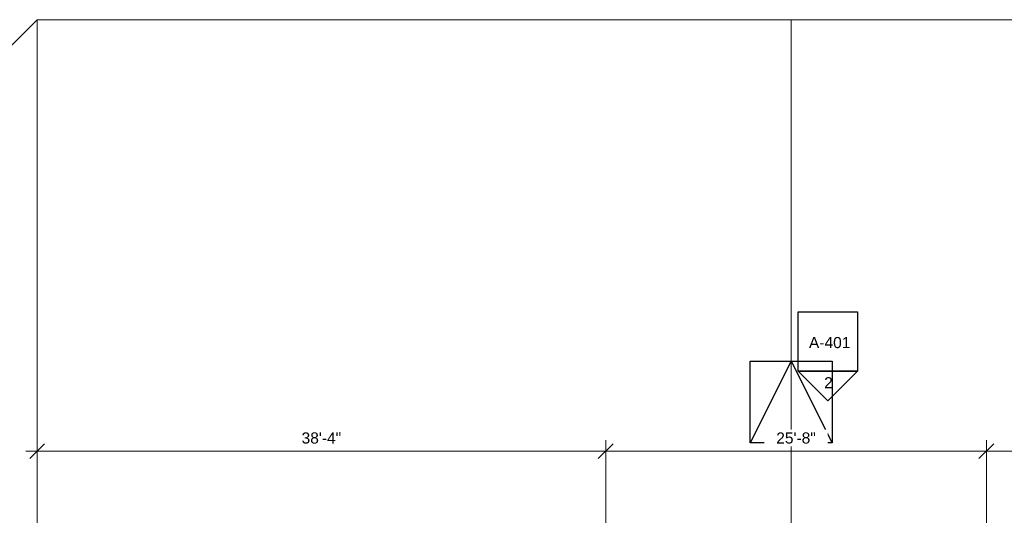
# Model space of a CAD drawing. Header units: inches. Extents: x 19734 to 55197, y -1945 to 10268.
# Tile 8 of 53: x 22462 to 23258, y 1651 to 2052. Entities that reach past the tile are written whole.
import ezdxf

# ---------------------------------------------------------------- set-up
doc = ezdxf.new("R2010")
doc.units = ezdxf.units.IN
doc.header["$MEASUREMENT"] = 0
doc.linetypes.add('Dash', pattern=[0.25, 0.125, -0.125])
for name, color, linetype, lineweight in [('A-ANNO-DIMS', 7, 'Continuous', 9), ('E-PWR-SYMB', 7, 'Continuous', 30), ('E-RSM-ARC', 7, 'Dash', 15), ('G-ANNO-SYMB', 7, 'Continuous', 30)]:
    doc.layers.add(name, color=color, linetype=linetype, lineweight=lineweight)
doc.layers.add('E-NPLT', color=7, linetype='Continuous', lineweight=0, plot=False)
doc.styles.add('Arial', font='arial.ttf', dxfattribs={"height": 0.125})
doc.styles.add('Arial_1', font='arial.ttf', dxfattribs={"height": 9})
doc.dimstyles.new('Linear_-_3_32__Arial', dxfattribs={"dimscale": 12, "dimtxt": 9.182335, "dimasz": 1, "dimexe": 0.75, "dimexo": 0.5, "dimgap": 0.5, "dimtad": 1, "dimdec": 5, "dimrnd": 0.03125, "dimzin": 1, "dimdsep": 46, "dimlunit": 4, "dimtxsty": 'Arial_1', "dimblk1": 'OBLIQUE', "dimblk2": 'OBLIQUE', "dimsah": 1, "dimcen": 0.09, "dimdle": 0.75, "dimazin": 0, "dimtfac": 1, "dimtdec": 4, "dimtix": 1, "dimtmove": 0, "dimatfit": 3, "dimfxl": 1, "dimtvp": 1, "dimtfill": 1, "dimfrac": 2, "dimtolj": 1, "dimtzin": 0, "dimarcsym": 2})

# ---------------------------------------------------------------- blocks, each defined once
blk = doc.blocks.new('Elevation - Detail Number-93309-ARCHITECTURAL FLOOR PLAN')
at = {"layer": 'G-ANNO-SYMB'}
for p, q in [((-0.25, -0.25), (-0.25, 0.25)), ((-0.25, 0.25), (0.25, 0.25)), ((0.25, 0.25), (0.25, -0.25)), ((0.25, -0.25), (-0.25, -0.25))]:
    blk.add_line(p, q, dxfattribs=at)
blk = doc.blocks.new('Elevation - Detail Number-93036-ARCHITECTURAL FLOOR PLAN')
at = {"layer": 'G-ANNO-SYMB'}
for p, q in [((0, 0.25), (-0.25, 0)), ((0.25, 0), (0, 0.25)), ((-0.25, 0), (0.25, 0))]:
    blk.add_line(p, q, dxfattribs=at)
blk = doc.blocks.new('_Oblique')
at = {"color": 0, "linetype": 'ByBlock', "lineweight": -2}
blk.add_line((-0.5, -0.5), (0.5, 0.5), dxfattribs=at)
blk = doc.blocks.new('DIMBLOCK27-ARCHITECTURAL FLOOR PLAN')
at = {"layer": 'A-ANNO-DIMS', "color": 0, "lineweight": -2, "transparency": 16777216}
for p, q in [((-3279.59, 2773.21), (-3279.59, 2846.92)), ((-2819.59, 2773.21), (-2819.59, 2846.92)), ((-3288.59, 2837.92), (-2810.59, 2837.92))]:
    blk.add_line(p, q, dxfattribs=at)
at = {"layer": 'Defpoints', "color": 0, "transparency": 16777216}
for p in [(-2819.59, 2837.92), (-3279.59, 2767.21), (-2819.59, 2767.21)]:
    blk.add_point(p, dxfattribs=at)
at = {"layer": 'A-ANNO-DIMS', "color": 0, "lineweight": -2, "transparency": 16777216, "xscale": 12, "yscale": 12, "zscale": 12, "rotation": 180}
blk.add_blockref('_Oblique', (-3279.59, 2837.92), dxfattribs=at)
at = {"layer": 'A-ANNO-DIMS', "color": 0, "lineweight": -2, "transparency": 16777216, "xscale": 12, "yscale": 12, "zscale": 12}
blk.add_blockref('_Oblique', (-2819.59, 2837.92), dxfattribs=at)
at = {"layer": 'A-ANNO-DIMS', "color": 0, "transparency": 16777216, "insert": (-3049.59, 2848.52), "char_height": 9, "width": 46.7875, "attachment_point": 5, "style": 'Arial', "bg_fill": 3, "box_fill_scale": 1.25, "bg_fill_color": 256, "bg_fill_true_color": 13158600, "bg_fill_transparency": 0}
blk.add_mtext('\\A1;38\'-4"', dxfattribs=at)
blk = doc.blocks.new('DIMBLOCK28-ARCHITECTURAL FLOOR PLAN')
at = {"layer": 'A-ANNO-DIMS', "color": 0, "lineweight": -2, "transparency": 16777216}
for p, q in [((-2819.59, 2773.21), (-2819.59, 2846.92)), ((-2511.59, 2773.21), (-2511.59, 2846.92)), ((-2828.59, 2837.92), (-2502.59, 2837.92))]:
    blk.add_line(p, q, dxfattribs=at)
at = {"layer": 'Defpoints', "color": 0, "transparency": 16777216}
for p in [(-2511.59, 2837.92), (-2819.59, 2767.21), (-2511.59, 2767.21)]:
    blk.add_point(p, dxfattribs=at)
at = {"layer": 'A-ANNO-DIMS', "color": 0, "lineweight": -2, "transparency": 16777216, "xscale": 12, "yscale": 12, "zscale": 12, "rotation": 180}
blk.add_blockref('_Oblique', (-2819.59, 2837.92), dxfattribs=at)
at = {"layer": 'A-ANNO-DIMS', "color": 0, "lineweight": -2, "transparency": 16777216, "xscale": 12, "yscale": 12, "zscale": 12}
blk.add_blockref('_Oblique', (-2511.59, 2837.92), dxfattribs=at)
at = {"layer": 'A-ANNO-DIMS', "color": 0, "transparency": 16777216, "insert": (-2665.59, 2848.52), "char_height": 9, "width": 46.7875, "attachment_point": 5, "style": 'Arial', "bg_fill": 3, "box_fill_scale": 1.25, "bg_fill_color": 256, "bg_fill_true_color": 13158600, "bg_fill_transparency": 0}
blk.add_mtext('\\A1;25\'-8"', dxfattribs=at)
blk = doc.blocks.new('DIMBLOCK29-ARCHITECTURAL FLOOR PLAN')
at = {"layer": 'A-ANNO-DIMS', "color": 0, "lineweight": -2, "transparency": 16777216}
for p, q in [((-2511.59, 2773.21), (-2511.59, 2846.92)), ((-2051.59, 2773.21), (-2051.59, 2846.92)), ((-2520.59, 2837.92), (-2042.59, 2837.92))]:
    blk.add_line(p, q, dxfattribs=at)
at = {"layer": 'Defpoints', "color": 0, "transparency": 16777216}
for p in [(-2051.59, 2837.92), (-2511.59, 2767.21), (-2051.59, 2767.21)]:
    blk.add_point(p, dxfattribs=at)
at = {"layer": 'A-ANNO-DIMS', "color": 0, "lineweight": -2, "transparency": 16777216, "xscale": 12, "yscale": 12, "zscale": 12, "rotation": 180}
blk.add_blockref('_Oblique', (-2511.59, 2837.92), dxfattribs=at)
at = {"layer": 'A-ANNO-DIMS', "color": 0, "lineweight": -2, "transparency": 16777216, "xscale": 12, "yscale": 12, "zscale": 12}
blk.add_blockref('_Oblique', (-2051.59, 2837.92), dxfattribs=at)
at = {"layer": 'A-ANNO-DIMS', "color": 0, "transparency": 16777216, "insert": (-2281.59, 2848.52), "char_height": 9, "width": 46.7875, "attachment_point": 5, "style": 'Arial', "bg_fill": 3, "box_fill_scale": 1.25, "bg_fill_color": 256, "bg_fill_true_color": 13158600, "bg_fill_transparency": 0}
blk.add_mtext('\\A1;38\'-4"', dxfattribs=at)
blk = doc.blocks.new('ANG M&I Facility_Floor Plan_11142023')
at = {"layer": 'G-ANNO-SYMB', "xscale": 95.99999999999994, "yscale": 95.99999999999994, "zscale": 95.99999999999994}
blk.add_blockref('Elevation - Detail Number-93309-ARCHITECTURAL FLOOR PLAN', (-2639.734128, 2926.778922), dxfattribs=at)
at = {"layer": 'G-ANNO-SYMB', "extrusion": (0, 0, -1), "xscale": 95.99999999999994, "yscale": 95.99999999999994, "zscale": 95.99999999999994, "rotation": 180}
blk.add_blockref('Elevation - Detail Number-93036-ARCHITECTURAL FLOOR PLAN', (2639.734128, 2902.778922), dxfattribs=at)
at = {"layer": 'G-ANNO-SYMB', "char_height": 9, "attachment_point": 1, "style": 'Arial'}
for s, insert, width in [('A-401', (-2655.144433, 2930.331867), 40.905), ('2', (-2642.844487, 2897.829872), 8.484)]:
    blk.add_mtext(s, dxfattribs=dict(at, insert=insert, width=width))
at = {"layer": 'A-ANNO-DIMS'}
dim = blk.add_linear_dim(base=(-2819.592605, 2837.923706), p1=(-3279.592605, 2767.21331), p2=(-2819.592605, 2767.21331), dimstyle='Linear_-_3_32__Arial', override={"dimpost": '<>', "dimfxl": 460}, dxfattribs=at)
dim.commit()
dim.dimension.update_dxf_attribs({"geometry": 'DIMBLOCK27-ARCHITECTURAL FLOOR PLAN', "text_midpoint": (-3049.592605, 2848.521932)})
dim = blk.add_linear_dim(base=(-2511.592605, 2837.923706), p1=(-2819.592605, 2767.21331), p2=(-2511.592605, 2767.21331), dimstyle='Linear_-_3_32__Arial', override={"dimpost": '<>', "dimfxl": 308}, dxfattribs=at)
dim.commit()
dim.dimension.update_dxf_attribs({"geometry": 'DIMBLOCK28-ARCHITECTURAL FLOOR PLAN', "text_midpoint": (-2665.592605, 2848.518863)})
dim = blk.add_linear_dim(base=(-2051.592605, 2837.923706), p1=(-2511.592605, 2767.21331), p2=(-2051.592605, 2767.21331), dimstyle='Linear_-_3_32__Arial', override={"dimpost": '<>', "dimfxl": 460}, dxfattribs=at)
dim.commit()
dim.dimension.update_dxf_attribs({"geometry": 'DIMBLOCK29-ARCHITECTURAL FLOOR PLAN', "text_midpoint": (-2281.592605, 2848.521932)})

msp = doc.modelspace()

# ---------------------------------------------------------------- linework, layer by layer
at = {"layer": 'E-NPLT'}
for p, q in [((22475.82781, 2052.04759), (22055.82781, 1632.04759)), ((22475.82781, 1632.04759), (22475.82781, 2052.04759)), ((22475.82781, 2052.04759), (23703.82781, 2052.04759)), ((23085.82781, 2052.04759), (23085.82781, 428.98005))]:
    msp.add_line(p, q, dxfattribs=at)
at = {"layer": 'E-PWR-SYMB'}
for q in [(23052.72185, 1709.52172), (23118.93377, 1709.52172)]:
    msp.add_line((23085.82781, 1775.73363), q, dxfattribs=at)
msp.add_lwpolyline([(23052.72185, 1775.73363), (23118.93377, 1775.73363), (23118.93377, 1709.52172), (23052.72185, 1709.52172)], close=True, dxfattribs=at)

# ---------------------------------------------------------------- next in the draw order: block references
at = {"layer": 'E-RSM-ARC'}
msp.add_blockref('ANG M&I Facility_Floor Plan_11142023', (25755.42041, -1135.16572), dxfattribs=at)

doc.saveas('drawing.dxf')
